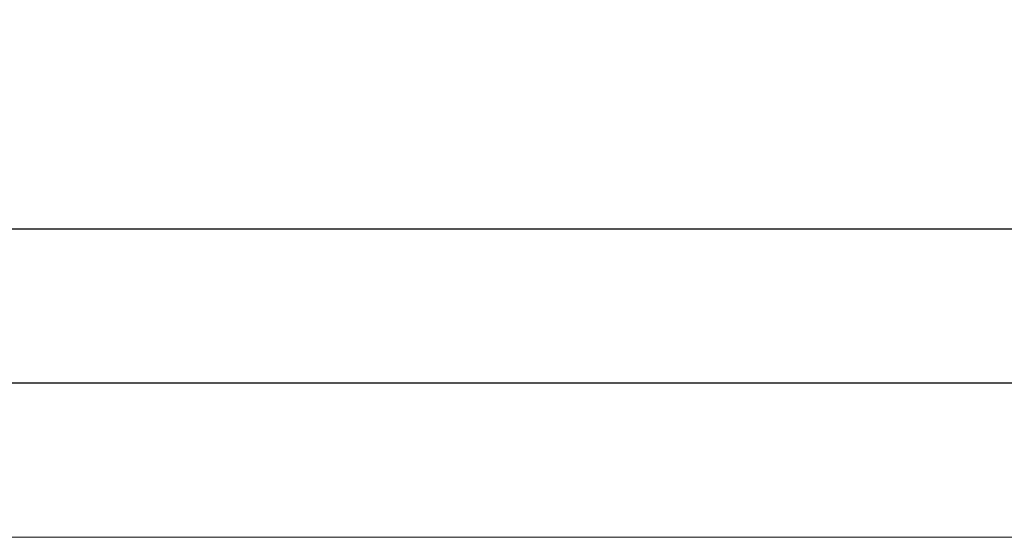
# Model space of a CAD drawing. Header units: millimetres. Extents: x 11 to 55443, y -2 to 19464.
# Tile 120 of 135: x 41792 to 42111, y 10654 to 10822. Entities that reach past the tile are written whole.
import ezdxf

# ---------------------------------------------------------------- set-up
doc = ezdxf.new("R2010")
doc.units = ezdxf.units.MM
doc.header["$MEASUREMENT"] = 0
doc.linetypes.add('Wipeout_Contour', pattern=[1000, 0, -1000])
doc.layers.add('Nowe_A__STROPY', color=7, linetype='Continuous')
doc.layers.add('Nowe_A__STROPY_Nr_pióra__1', color=7, linetype='Continuous', lineweight=13)
doc.layers.add('Nowe_A__STROPY_Nr_pióra__21', color=7, linetype='Continuous', lineweight=25)

# ---------------------------------------------------------------- blocks, each defined once
blk = doc.blocks.new('ElemPrzekroju_27_1', base_point=(7287.15, 10853.98))
at = {"color": 254, "linetype": 'Wipeout_Contour', "lineweight": 0, "ltscale": 122838.887801}
blk.add_wipeout([(49533.61, 10753.98), (429.78, 10753.98), (429.78, 10703.98), (49533.61, 10703.98)], dxfattribs=at).dxf.layer = 'Nowe_A__STROPY'
at = {"color": 254, "linetype": 'Wipeout_Contour', "lineweight": 0, "ltscale": 122996.403299}
blk.add_wipeout([(49533.61, 10833.98), (429.78, 10833.98), (429.78, 10753.98), (49533.61, 10753.98)], dxfattribs=at).dxf.layer = 'Nowe_A__STROPY'
at = {"color": 254, "linetype": 'Wipeout_Contour', "lineweight": 0, "ltscale": 122717.845394}
blk.add_wipeout([(429.78, 10653.98), (49533.61, 10653.98), (49533.61, 10703.98), (429.78, 10703.98)], dxfattribs=at).dxf.layer = 'Nowe_A__STROPY'
at = {"layer": 'Nowe_A__STROPY_Nr_pióra__1', "color": 7, "linetype": 'Continuous', "lineweight": 13}
blk.add_line((49533.61, 10653.98), (429.78, 10653.98), dxfattribs=at)
at = {"layer": 'Nowe_A__STROPY_Nr_pióra__21', "color": 7, "linetype": 'Continuous', "lineweight": 25}
for p, q in [((49533.61, 10753.98), (429.78, 10753.98)), ((49533.61, 10703.98), (429.78, 10703.98))]:
    blk.add_line(p, q, dxfattribs=at)

msp = doc.modelspace()

# ---------------------------------------------------------------- block references
at = {"layer": 'Nowe_A__STROPY', "lineweight": 0}
msp.add_blockref('ElemPrzekroju_27_1', (7287.15, 10853.98), dxfattribs=at)

doc.saveas('drawing.dxf')
